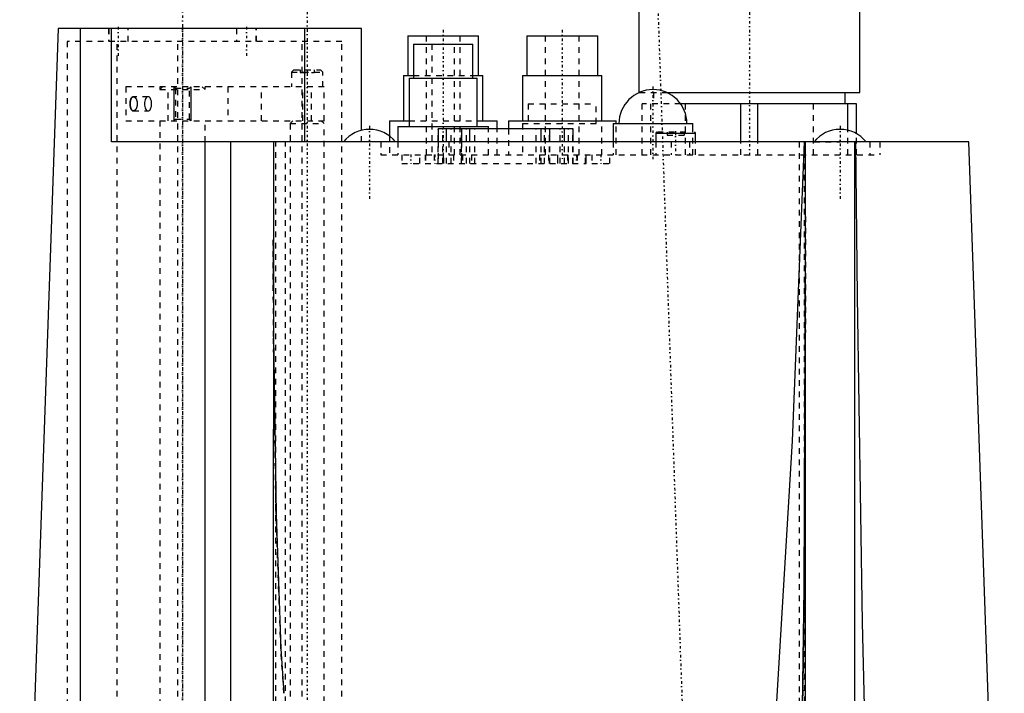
# Model space of a CAD drawing. Extents: x -254 to 209, y -3 to 543.
# Tile 2 of 4: x -254 to -80, y 241 to 360. Entities that reach past the tile are written whole.
import ezdxf

# ---------------------------------------------------------------- set-up
doc = ezdxf.new("R2010")
doc.units = 0
doc.linetypes.add('CENTER', pattern=[1.5, 0.45, -0.5, 0.05, -0.5])
doc.linetypes.add('DASHED', pattern=[2, 1, -1])
for name, color, linetype in [('AM_0', 7, 'CONTINUOUS'), ('AM_10', 7, 'CONTINUOUS'), ('AM_3', 7, 'DASHED'), ('AM_7', 7, 'CENTER')]:
    doc.layers.add(name, color=color, linetype=linetype)

msp = doc.modelspace()

# ---------------------------------------------------------------- linework, layer by layer
at = {"layer": 'AM_0', "color": 7, "linetype": 'CONTINUOUS'}
for p, q in [((-144.5, 364), (-144.5, 347)), ((-105.5, 347), (-105.5, 364)), ((-246.9, 358.3), (-253.7, 163.5)), ((-193.4, 358.3), (-246.9, 358.3)), ((-242.98, 157.5), (-242.98, 358.3)), ((-237.48, 338.3), (-237.48, 358.3)), ((-203.4, 338.3), (-203.4, 358.3)), ((-193.4, 340.33), (-193.4, 358.3)), ((-185.25, 357), (-185.25, 350)), ((-185.25, 357), (-172.75, 357)), ((-172.75, 350), (-172.75, 357)), ((-164.25, 357), (-164.25, 350)), ((-164.25, 357), (-151.75, 357)), ((-151.75, 350), (-151.75, 357)), ((-184.25, 355.5), (-184.25, 349.5)), ((-184.25, 355.5), (-173.75, 355.5)), ((-173.75, 349.5), (-173.75, 355.5)), ((-186, 350), (-186, 342)), ((-186, 350), (-184.26, 350)), ((-185, 349.5), (-185, 341)), ((-185, 349.5), (-173, 349.5)), ((-173.74, 350), (-172, 350)), ((-173, 341), (-173, 349.5)), ((-172, 342), (-172, 350)), ((-165, 350), (-165, 342)), ((-165, 350), (-151, 350)), ((-151, 342), (-151, 350)), ((-144.5, 347), (-144.4, 347)), ((-139.6, 347), (-105.5, 347)), ((-108.1, 345), (-108.1, 347)), ((-106.1, 345), (-137.13, 345)), ((-126.52, 338.3), (-126.52, 345)), ((-123.48, 338.3), (-123.48, 345)), ((-107.62, 340.34), (-107.62, 345)), ((-106.1, 339.74), (-106.1, 345)), ((-188.5, 342), (-188.5, 339.35)), ((-188.5, 342), (-185, 342)), ((-187, 341), (-187, 338.3)), ((-187, 341), (-171, 341)), ((-179.9, 340.6), (-179.9, 338.3)), ((-156.1, 340.6), (-179.9, 340.6)), ((-178.4, 338.3), (-178.4, 340.6)), ((-175.8, 340.6), (-175.8, 338.3)), ((-174.3, 338.3), (-174.3, 340.6)), ((-173, 342), (-169.5, 342)), ((-171, 340.6), (-171, 341)), ((-169.5, 340.6), (-169.5, 342)), ((-167.5, 342), (-167.5, 340.6)), ((-167.5, 342), (-148.5, 342)), ((-161.7, 338.3), (-161.7, 340.6)), ((-160.2, 338.3), (-160.2, 340.6)), ((-157.6, 338.3), (-157.6, 340.6)), ((-156.1, 338.3), (-156.1, 340.6)), ((-149, 341.5), (-149, 338.3)), ((-149, 341.5), (-135, 341.5)), ((-148.5, 341.5), (-148.5, 342)), ((-135, 340), (-135, 341.5)), ((-141.5, 339.8), (-141.5, 338.3)), ((-141.5, 339.8), (-134.5, 339.8)), ((-134.5, 338.3), (-134.5, 339.8)), ((-86.28, 338.3), (-237.48, 338.3)), ((-221, 169.5), (-221, 338.3)), ((-221, 169.5), (-221, 338.3)), ((-216.47, 169.5), (-216.47, 338.3)), ((-208.94, 338.3), (-209, 169.5)), ((-115.1, 169.5), (-115.11, 338.3)), ((-106.4, 169.5), (-106.4, 338.3)), ((-80.03, 159.38), (-86.28, 338.3))]:
    msp.add_line(p, q, dxfattribs=at)
for points in [[(-115.36, 338.3, 0), (-117.43, 285.61, 0), (-120.42, 235.67, 0)], [(-106.28, 338.3, 0), (-105.99, 311.02, 0), (-105.11, 253.57, 0), (-103.77, 197.21, 0), (-102.64, 169.5, 0)], [(-115.66, 234.54, 0), (-115.36, 259.6, 0), (-115.13, 303.67, 0), (-115.1, 325.13, 0)], [(-209, 321, 0), (-208.94, 304, 0), (-208.48, 272.66, 0), (-207.63, 248.89, 0), (-207.1, 241.07, 0)]]:
    msp.add_polyline3d(points, dxfattribs=at)
for centre, radius, start, end in [((-142, 341.5), 6, 0, 180), ((-192, 334.6), 5.9, 38.8379, 141.1621), ((-109, 334.6), 5.9, 38.8379, 141.1621), ((-141.3, 339.8), 0.2, 90, 180), ((-134.7, 339.8), 0.2, 0, 90)]:
    msp.add_arc(centre, radius, start, end, dxfattribs=at)
at = {"layer": 'AM_10', "color": 7, "linetype": 'CONTINUOUS'}
for p, q in [((-226.5, 348), (-226.5, 342)), ((-223.5, 348), (-223.5, 342))]:
    msp.add_line(p, q, dxfattribs=at)
at = {"layer": 'AM_3', "color": 6, "linetype": 'DASHED'}
for p, q in [((-238.06, 358.3), (-238.06, 356)), ((-238, 358.3), (-238, 356)), ((-234.56, 356), (-234.56, 358.3)), ((-215.44, 358.3), (-215.44, 356)), ((-212, 356), (-212, 358.3)), ((-211.94, 356), (-211.94, 358.3)), ((-182, 357), (-182, 336)), ((-176, 336), (-176, 357)), ((-161, 357), (-161, 336)), ((-155, 336), (-155, 357)), ((-245.3, 356), (-245.3, 182.5)), ((-196.9, 356), (-245.3, 356)), ((-236.52, 182.5), (-236.52, 356)), ((-225.8, 182.5), (-225.8, 356)), ((-203.9, 182.5), (-203.9, 356)), ((-196.9, 182.5), (-196.9, 356)), ((-181, 355.5), (-181, 336)), ((-177, 336), (-177, 355.5)), ((-205.35, 351), (-205.75, 350.6)), ((-205.35, 351), (-200.65, 351)), ((-204.25, 351), (-204.25, 350.5)), ((-203, 351), (-203, 350.5)), ((-201.75, 351), (-201.75, 350.5)), ((-200.25, 350.6), (-200.65, 351)), ((-205.75, 350.6), (-205.75, 348)), ((-205.75, 350.6), (-200.25, 350.6)), ((-204.25, 350.5), (-201.75, 350.5)), ((-200.25, 348), (-200.25, 350.6)), ((-184.26, 350), (-173.74, 350)), ((-235, 348), (-235, 342)), ((-200, 348), (-235, 348)), ((-228.5, 348), (-229, 347.5)), ((-229, 348), (-229, 347.5)), ((-229, 347.5), (-221, 347.5)), ((-227.53, 342), (-227.53, 348)), ((-226.5, 348), (-226.23, 347.73)), ((-226.23, 347.73), (-226.23, 342.27)), ((-226.23, 347.73), (-223.77, 347.73)), ((-223.77, 347.73), (-223.5, 348)), ((-223.77, 342.27), (-223.77, 347.73)), ((-221, 347.5), (-221.5, 348)), ((-221, 347.5), (-221, 348)), ((-217, 348), (-217, 342)), ((-211.07, 342), (-211.07, 348)), ((-203.76, 342), (-203.76, 348)), ((-202.22, 342), (-202.22, 348)), ((-200, 342), (-200, 348)), ((-231.06, 346.25), (-233.66, 346.25)), ((-144.4, 347), (-139.6, 347)), ((-141.9, 347), (-141.9, 345)), ((-164, 345), (-164, 341.5)), ((-164, 345), (-152, 345)), ((-152, 341.5), (-152, 345)), ((-143.9, 336), (-143.9, 345)), ((-137.13, 345), (-143.9, 345)), ((-142.38, 336), (-142.38, 345)), ((-136.3, 345), (-136.3, 336)), ((-113.7, 336), (-113.7, 345)), ((-233.66, 343.75), (-231.06, 343.75)), ((-226.23, 342.27), (-226.5, 342)), ((-226.23, 342.27), (-223.77, 342.27)), ((-223.5, 342), (-223.77, 342.27)), ((-235, 342), (-200, 342)), ((-229, 342), (-229, 157.5)), ((-221, 338.3), (-221, 342)), ((-205.5, 342), (-206, 341.5)), ((-206, 341.5), (-206, 157.5)), ((-206, 341.5), (-200, 341.5)), ((-200, 341.5), (-200.5, 342)), ((-200, 155.5), (-200, 341.5)), ((-185, 342), (-173, 342)), ((-179.88, 334.5), (-179.88, 340.6)), ((-179.08, 334.5), (-179.08, 340.6)), ((-177.6, 334.5), (-177.6, 340.6)), ((-160.2, 340.6), (-175.8, 340.6)), ((-175.77, 334.5), (-175.77, 340.6)), ((-174.87, 334.5), (-174.87, 340.6)), ((-173.4, 334.5), (-173.4, 340.6)), ((-171, 336), (-171, 340.6)), ((-169.5, 336), (-169.5, 340.6)), ((-167.5, 340.6), (-167.5, 336)), ((-165, 341.5), (-165, 336)), ((-165, 341.5), (-151, 341.5)), ((-162.6, 334.5), (-162.6, 340.6)), ((-161.13, 334.5), (-161.13, 340.6)), ((-160.23, 334.5), (-160.23, 340.6)), ((-158.4, 334.5), (-158.4, 340.6)), ((-156.92, 334.5), (-156.92, 340.6)), ((-156.12, 334.5), (-156.12, 340.6)), ((-151, 336), (-151, 341.5)), ((-148.5, 336), (-148.5, 341.5)), ((-193.4, 338.3), (-193.4, 340.33)), ((-188.5, 339.35), (-188.5, 336)), ((-136.22, 340), (-141.3, 340)), ((-139.5, 340), (-139.5, 339.5)), ((-139.5, 339.5), (-136.5, 339.5)), ((-138, 340), (-138, 339.5)), ((-136.5, 340), (-136.5, 339.5)), ((-135, 336), (-135, 340)), ((-107.62, 336), (-107.62, 340.34)), ((-106.1, 336), (-106.1, 339.74)), ((-208.51, 169.5), (-208.51, 338.3)), ((-206.8, 169.5), (-206.8, 338.3)), ((-190, 338.3), (-190, 336)), ((-187, 338.3), (-187, 336)), ((-179.9, 338.3), (-179.9, 334.5)), ((-178.4, 334.5), (-178.4, 338.3)), ((-178, 338.3), (-178, 336)), ((-175.8, 338.3), (-175.8, 334.5)), ((-174.3, 334.5), (-174.3, 338.3)), ((-161.7, 334.5), (-161.7, 338.3)), ((-160.2, 334.5), (-160.2, 338.3)), ((-157.6, 334.5), (-157.6, 338.3)), ((-156.1, 334.5), (-156.1, 338.3)), ((-149, 338.3), (-149, 336)), ((-141.5, 338.3), (-141.5, 336)), ((-138.8, 338.3), (-138.8, 336)), ((-135.58, 338.3), (-135.58, 336)), ((-134.5, 336), (-134.5, 338.3)), ((-126.52, 336), (-126.52, 338.3)), ((-123.48, 336), (-123.48, 338.3)), ((-116.2, 338.3), (-116.2, 169.5)), ((-115.3, 169.5), (-115.3, 338.3)), ((-113.6, 338.3), (-109, 338.3)), ((-103.78, 338.3), (-103.78, 336)), ((-102, 338.3), (-102, 336)), ((-190, 336), (-102, 336)), ((-186.3, 336), (-186.3, 334.5)), ((-183.1, 334.5), (-183.1, 336)), ((-182.2, 336), (-182.2, 334.5)), ((-182.17, 336), (-182.17, 334.5)), ((-182.1, 336), (-182.1, 334.5)), ((-180.6, 336), (-180.6, 334.5)), ((-180.57, 336), (-180.57, 334.5)), ((-179, 336), (-179, 334.5)), ((-178.9, 334.5), (-178.9, 336)), ((-177.2, 336), (-177.2, 334.5)), ((-177.17, 336), (-177.17, 334.5)), ((-175.6, 336), (-175.6, 334.5)), ((-175.57, 336), (-175.57, 334.5)), ((-174, 336), (-174, 334.5)), ((-162, 336), (-162, 334.5)), ((-160.43, 336), (-160.43, 334.5)), ((-160.4, 336), (-160.4, 334.5)), ((-158.83, 336), (-158.83, 334.5)), ((-158.8, 334.5), (-158.8, 336)), ((-157.1, 336), (-157.1, 334.5)), ((-157, 336), (-157, 334.5)), ((-155.43, 336), (-155.43, 334.5)), ((-155.4, 336), (-155.4, 334.5)), ((-153.9, 334.5), (-153.9, 336)), ((-153.83, 336), (-153.83, 334.5)), ((-153.8, 334.5), (-153.8, 336)), ((-152.8, 336), (-152.8, 334.5)), ((-149.6, 334.5), (-149.6, 336)), ((-186.3, 334.5), (-183.1, 334.5)), ((-182.2, 334.5), (-153.8, 334.5)), ((-152.8, 334.5), (-149.6, 334.5))]:
    msp.add_line(p, q, dxfattribs=at)
msp.add_lwpolyline([(-231.06, 346.25), (-231.18, 346.23), (-231.3, 346.15), (-231.41, 346.04), (-231.5, 345.88), (-231.58, 345.69), (-231.64, 345.48), (-231.68, 345.24), (-231.69, 345), (-231.68, 344.76), (-231.64, 344.52), (-231.58, 344.31), (-231.5, 344.12), (-231.41, 343.96), (-231.3, 343.85), (-231.18, 343.77), (-231.06, 343.75), (-230.94, 343.77), (-230.82, 343.85), (-230.71, 343.96), (-230.62, 344.12), (-230.54, 344.31), (-230.48, 344.52), (-230.45, 344.76), (-230.44, 345), (-230.45, 345.24), (-230.48, 345.48), (-230.54, 345.69), (-230.62, 345.88), (-230.71, 346.04), (-230.82, 346.15), (-230.94, 346.23)], close=True, dxfattribs=at)
for points in [[(-233.66, 343.75, 0), (-233.67, 343.75, 0), (-233.69, 343.75, 0), (-233.7, 343.75, 0), (-233.71, 343.75, 0), (-233.72, 343.76, 0), (-233.74, 343.76, 0), (-233.76, 343.77, 0), (-233.77, 343.77, 0), (-233.79, 343.78, 0), (-233.81, 343.79, 0), (-233.82, 343.79, 0), (-233.82, 343.8, 0), (-233.84, 343.81, 0), (-233.86, 343.82, 0), (-233.87, 343.83, 0), (-233.89, 343.85, 0), (-233.91, 343.86, 0), (-233.91, 343.87, 0), (-233.92, 343.88, 0), (-233.94, 343.89, 0), (-233.95, 343.91, 0), (-233.96, 343.92, 0), (-233.96, 343.93, 0), (-233.98, 343.95, 0), (-233.99, 343.97, 0), (-234, 343.98, 0), (-234, 343.99, 0), (-234.02, 344.01, 0), (-234.03, 344.03, 0), (-234.04, 344.06, 0), (-234.05, 344.08, 0), (-234.06, 344.1, 0), (-234.07, 344.12, 0), (-234.07, 344.13, 0), (-234.08, 344.15, 0), (-234.09, 344.18, 0), (-234.1, 344.21, 0), (-234.11, 344.24, 0), (-234.12, 344.27, 0), (-234.13, 344.28, 0), (-234.13, 344.29, 0), (-234.14, 344.33, 0), (-234.15, 344.36, 0), (-234.15, 344.39, 0), (-234.16, 344.42, 0), (-234.17, 344.45, 0), (-234.17, 344.47, 0), (-234.17, 344.49, 0), (-234.18, 344.52, 0), (-234.19, 344.56, 0), (-234.19, 344.59, 0), (-234.19, 344.63, 0), (-234.2, 344.66, 0), (-234.2, 344.68, 0), (-234.2, 344.7, 0), (-234.21, 344.73, 0), (-234.21, 344.77, 0), (-234.21, 344.8, 0), (-234.21, 344.84, 0), (-234.21, 344.88, 0), (-234.22, 344.89, 0), (-234.22, 344.91, 0), (-234.22, 344.95, 0), (-234.22, 344.98, 0), (-234.22, 345, 0), (-234.22, 345.02, 0), (-234.22, 345.05, 0), (-234.22, 345.09, 0), (-234.22, 345.11, 0), (-234.21, 345.12, 0), (-234.21, 345.16, 0), (-234.21, 345.2, 0), (-234.21, 345.23, 0), (-234.21, 345.27, 0), (-234.2, 345.3, 0), (-234.2, 345.32, 0), (-234.2, 345.34, 0), (-234.19, 345.37, 0), (-234.19, 345.41, 0), (-234.19, 345.44, 0), (-234.18, 345.48, 0), (-234.17, 345.51, 0), (-234.17, 345.53, 0), (-234.17, 345.55, 0), (-234.16, 345.58, 0), (-234.15, 345.61, 0), (-234.15, 345.64, 0), (-234.14, 345.67, 0), (-234.13, 345.71, 0), (-234.13, 345.72, 0), (-234.12, 345.73, 0), (-234.11, 345.76, 0), (-234.1, 345.79, 0), (-234.09, 345.82, 0), (-234.08, 345.85, 0), (-234.07, 345.87, 0), (-234.07, 345.88, 0), (-234.06, 345.9, 0), (-234.05, 345.92, 0), (-234.04, 345.94, 0), (-234.03, 345.97, 0), (-234.02, 345.99, 0), (-234, 346.01, 0), (-234, 346.02, 0), (-233.99, 346.03, 0), (-233.98, 346.05, 0), (-233.96, 346.07, 0), (-233.96, 346.08, 0), (-233.95, 346.09, 0), (-233.94, 346.11, 0), (-233.92, 346.12, 0), (-233.91, 346.13, 0), (-233.91, 346.14, 0), (-233.89, 346.15, 0), (-233.87, 346.17, 0), (-233.86, 346.18, 0), (-233.84, 346.19, 0), (-233.82, 346.2, 0), (-233.82, 346.21, 0), (-233.81, 346.21, 0), (-233.79, 346.22, 0), (-233.77, 346.23, 0), (-233.76, 346.23, 0), (-233.74, 346.24, 0), (-233.72, 346.24, 0), (-233.71, 346.25, 0), (-233.7, 346.25, 0), (-233.69, 346.25, 0), (-233.67, 346.25, 0), (-233.66, 346.25, 0)], [(-233.66, 346.25, 0), (-233.66, 346.25, 0), (-233.67, 346.25, 0), (-233.68, 346.25, 0), (-233.69, 346.25, 0), (-233.69, 346.25, 0), (-233.7, 346.25, 0), (-233.71, 346.25, 0), (-233.72, 346.24, 0), (-233.73, 346.24, 0), (-233.73, 346.24, 0), (-233.74, 346.24, 0), (-233.74, 346.24, 0), (-233.75, 346.24, 0), (-233.76, 346.23, 0), (-233.77, 346.23, 0), (-233.78, 346.23, 0), (-233.79, 346.22, 0), (-233.79, 346.22, 0), (-233.8, 346.22, 0), (-233.8, 346.21, 0), (-233.81, 346.21, 0), (-233.82, 346.21, 0), (-233.82, 346.21, 0), (-233.83, 346.2, 0), (-233.84, 346.2, 0), (-233.84, 346.19, 0), (-233.85, 346.19, 0), (-233.85, 346.18, 0), (-233.86, 346.18, 0), (-233.87, 346.17, 0), (-233.88, 346.17, 0), (-233.89, 346.16, 0), (-233.89, 346.15, 0), (-233.89, 346.15, 0), (-233.9, 346.14, 0), (-233.91, 346.14, 0), (-233.92, 346.13, 0), (-233.92, 346.12, 0), (-233.93, 346.11, 0), (-233.94, 346.11, 0), (-233.94, 346.1, 0), (-233.95, 346.09, 0), (-233.95, 346.09, 0), (-233.96, 346.08, 0), (-233.97, 346.07, 0), (-233.97, 346.06, 0), (-233.98, 346.05, 0), (-233.98, 346.05, 0), (-233.99, 346.04, 0), (-233.99, 346.03, 0), (-234, 346.02, 0), (-234.01, 346.01, 0), (-234.01, 345.99, 0), (-234.02, 345.99, 0), (-234.02, 345.98, 0), (-234.03, 345.97, 0), (-234.03, 345.96, 0), (-234.04, 345.95, 0), (-234.04, 345.94, 0), (-234.05, 345.93, 0), (-234.05, 345.92, 0), (-234.05, 345.91, 0), (-234.06, 345.9, 0), (-234.07, 345.89, 0), (-234.07, 345.88, 0), (-234.07, 345.88, 0), (-234.08, 345.87, 0), (-234.08, 345.85, 0), (-234.08, 345.85, 0), (-234.09, 345.84, 0), (-234.09, 345.83, 0), (-234.1, 345.81, 0), (-234.1, 345.8, 0), (-234.11, 345.79, 0), (-234.11, 345.77, 0), (-234.11, 345.76, 0), (-234.11, 345.76, 0), (-234.12, 345.74, 0), (-234.12, 345.73, 0), (-234.13, 345.71, 0), (-234.13, 345.7, 0), (-234.14, 345.68, 0), (-234.14, 345.67, 0), (-234.14, 345.67, 0), (-234.14, 345.65, 0), (-234.15, 345.64, 0), (-234.15, 345.62, 0), (-234.16, 345.6, 0), (-234.16, 345.59, 0), (-234.16, 345.58, 0), (-234.16, 345.57, 0), (-234.17, 345.55, 0), (-234.17, 345.54, 0), (-234.17, 345.52, 0), (-234.18, 345.5, 0), (-234.18, 345.49, 0), (-234.18, 345.48, 0), (-234.18, 345.47, 0), (-234.18, 345.45, 0), (-234.19, 345.44, 0), (-234.19, 345.42, 0), (-234.19, 345.4, 0), (-234.19, 345.38, 0), (-234.19, 345.37, 0), (-234.2, 345.37, 0), (-234.2, 345.35, 0), (-234.2, 345.33, 0), (-234.2, 345.32, 0), (-234.2, 345.31, 0), (-234.2, 345.29, 0), (-234.21, 345.28, 0), (-234.21, 345.27, 0), (-234.21, 345.26, 0), (-234.21, 345.24, 0), (-234.21, 345.22, 0), (-234.21, 345.2, 0), (-234.21, 345.19, 0), (-234.21, 345.17, 0), (-234.21, 345.16, 0), (-234.21, 345.15, 0), (-234.21, 345.13, 0), (-234.22, 345.11, 0), (-234.22, 345.1, 0), (-234.22, 345.08, 0), (-234.22, 345.06, 0), (-234.22, 345.05, 0), (-234.22, 345.04, 0), (-234.22, 345.03, 0), (-234.22, 345.01, 0), (-234.22, 345, 0)], [(-233.66, 346.25, 0), (-233.66, 346.25, 0), (-233.65, 346.25, 0), (-233.64, 346.25, 0), (-233.63, 346.25, 0), (-233.63, 346.25, 0), (-233.62, 346.25, 0), (-233.61, 346.25, 0), (-233.6, 346.24, 0), (-233.59, 346.24, 0), (-233.58, 346.24, 0), (-233.58, 346.24, 0), (-233.57, 346.24, 0), (-233.57, 346.24, 0), (-233.56, 346.23, 0), (-233.55, 346.23, 0), (-233.54, 346.23, 0), (-233.53, 346.22, 0), (-233.52, 346.22, 0), (-233.52, 346.22, 0), (-233.51, 346.21, 0), (-233.5, 346.21, 0), (-233.5, 346.21, 0), (-233.49, 346.21, 0), (-233.48, 346.2, 0), (-233.47, 346.2, 0), (-233.47, 346.19, 0), (-233.46, 346.19, 0), (-233.45, 346.18, 0), (-233.44, 346.18, 0), (-233.43, 346.17, 0), (-233.42, 346.17, 0), (-233.42, 346.16, 0), (-233.41, 346.15, 0), (-233.41, 346.15, 0), (-233.4, 346.14, 0), (-233.39, 346.14, 0), (-233.38, 346.13, 0), (-233.37, 346.12, 0), (-233.36, 346.11, 0), (-233.36, 346.11, 0), (-233.35, 346.1, 0), (-233.34, 346.09, 0), (-233.33, 346.09, 0), (-233.32, 346.08, 0), (-233.32, 346.07, 0), (-233.31, 346.06, 0), (-233.3, 346.05, 0), (-233.3, 346.05, 0), (-233.29, 346.04, 0), (-233.28, 346.03, 0), (-233.27, 346.02, 0), (-233.27, 346.01, 0), (-233.26, 345.99, 0), (-233.25, 345.99, 0), (-233.25, 345.98, 0), (-233.24, 345.97, 0), (-233.23, 345.96, 0), (-233.23, 345.95, 0), (-233.22, 345.94, 0), (-233.21, 345.93, 0), (-233.21, 345.92, 0), (-233.2, 345.91, 0), (-233.2, 345.9, 0), (-233.19, 345.89, 0), (-233.18, 345.88, 0), (-233.18, 345.88, 0), (-233.17, 345.87, 0), (-233.17, 345.85, 0), (-233.16, 345.85, 0), (-233.16, 345.84, 0), (-233.15, 345.83, 0), (-233.15, 345.81, 0), (-233.14, 345.8, 0), (-233.13, 345.79, 0), (-233.13, 345.77, 0), (-233.12, 345.76, 0), (-233.12, 345.76, 0), (-233.11, 345.74, 0), (-233.11, 345.73, 0), (-233.1, 345.71, 0), (-233.09, 345.7, 0), (-233.09, 345.68, 0), (-233.09, 345.67, 0), (-233.08, 345.67, 0), (-233.08, 345.65, 0), (-233.07, 345.64, 0), (-233.07, 345.62, 0), (-233.06, 345.6, 0), (-233.06, 345.59, 0), (-233.05, 345.58, 0), (-233.05, 345.57, 0), (-233.05, 345.55, 0), (-233.04, 345.54, 0), (-233.04, 345.52, 0), (-233.03, 345.5, 0), (-233.03, 345.49, 0), (-233.02, 345.48, 0), (-233.02, 345.47, 0), (-233.02, 345.45, 0), (-233.01, 345.44, 0), (-233.01, 345.42, 0), (-233.01, 345.4, 0), (-233, 345.38, 0), (-233, 345.37, 0), (-233, 345.37, 0), (-233, 345.35, 0), (-232.99, 345.33, 0), (-232.99, 345.32, 0), (-232.99, 345.31, 0), (-232.99, 345.29, 0), (-232.99, 345.28, 0), (-232.98, 345.27, 0), (-232.98, 345.26, 0), (-232.98, 345.24, 0), (-232.98, 345.22, 0), (-232.98, 345.2, 0), (-232.98, 345.19, 0), (-232.97, 345.17, 0), (-232.97, 345.16, 0), (-232.97, 345.15, 0), (-232.97, 345.13, 0), (-232.97, 345.11, 0), (-232.97, 345.1, 0), (-232.97, 345.08, 0), (-232.97, 345.06, 0), (-232.97, 345.05, 0), (-232.97, 345.04, 0), (-232.97, 345.03, 0), (-232.97, 345.01, 0), (-232.97, 345, 0)], [(-234.22, 345, 0), (-234.22, 344.99, 0), (-234.22, 344.97, 0), (-234.22, 344.96, 0), (-234.22, 344.95, 0), (-234.22, 344.94, 0), (-234.22, 344.92, 0), (-234.22, 344.9, 0), (-234.22, 344.89, 0), (-234.21, 344.87, 0), (-234.21, 344.85, 0), (-234.21, 344.84, 0), (-234.21, 344.83, 0), (-234.21, 344.81, 0), (-234.21, 344.8, 0), (-234.21, 344.78, 0), (-234.21, 344.76, 0), (-234.21, 344.74, 0), (-234.21, 344.73, 0), (-234.21, 344.72, 0), (-234.2, 344.71, 0), (-234.2, 344.69, 0), (-234.2, 344.68, 0), (-234.2, 344.67, 0), (-234.2, 344.65, 0), (-234.2, 344.63, 0), (-234.19, 344.63, 0), (-234.19, 344.62, 0), (-234.19, 344.6, 0), (-234.19, 344.58, 0), (-234.19, 344.56, 0), (-234.18, 344.55, 0), (-234.18, 344.53, 0), (-234.18, 344.52, 0), (-234.18, 344.51, 0), (-234.18, 344.5, 0), (-234.17, 344.48, 0), (-234.17, 344.46, 0), (-234.17, 344.45, 0), (-234.16, 344.43, 0), (-234.16, 344.42, 0), (-234.16, 344.41, 0), (-234.16, 344.4, 0), (-234.15, 344.38, 0), (-234.15, 344.36, 0), (-234.14, 344.35, 0), (-234.14, 344.33, 0), (-234.14, 344.33, 0), (-234.14, 344.32, 0), (-234.13, 344.3, 0), (-234.13, 344.29, 0), (-234.12, 344.27, 0), (-234.12, 344.26, 0), (-234.11, 344.24, 0), (-234.11, 344.24, 0), (-234.11, 344.23, 0), (-234.11, 344.21, 0), (-234.1, 344.2, 0), (-234.1, 344.19, 0), (-234.09, 344.17, 0), (-234.09, 344.16, 0), (-234.08, 344.15, 0), (-234.08, 344.15, 0), (-234.08, 344.13, 0), (-234.07, 344.12, 0), (-234.07, 344.12, 0), (-234.07, 344.11, 0), (-234.06, 344.1, 0), (-234.05, 344.09, 0), (-234.05, 344.08, 0), (-234.05, 344.07, 0), (-234.04, 344.06, 0), (-234.04, 344.05, 0), (-234.03, 344.04, 0), (-234.03, 344.03, 0), (-234.02, 344.02, 0), (-234.02, 344.01, 0), (-234.01, 344.01, 0), (-234.01, 343.99, 0), (-234, 343.98, 0), (-233.99, 343.97, 0), (-233.99, 343.96, 0), (-233.98, 343.95, 0), (-233.98, 343.95, 0), (-233.97, 343.94, 0), (-233.97, 343.93, 0), (-233.96, 343.92, 0), (-233.95, 343.91, 0), (-233.95, 343.91, 0), (-233.94, 343.9, 0), (-233.94, 343.89, 0), (-233.93, 343.89, 0), (-233.92, 343.88, 0), (-233.92, 343.87, 0), (-233.91, 343.86, 0), (-233.9, 343.86, 0), (-233.89, 343.85, 0), (-233.89, 343.85, 0), (-233.89, 343.84, 0), (-233.88, 343.83, 0), (-233.87, 343.83, 0), (-233.86, 343.82, 0), (-233.85, 343.82, 0), (-233.85, 343.81, 0), (-233.84, 343.81, 0), (-233.84, 343.8, 0), (-233.83, 343.8, 0), (-233.82, 343.79, 0), (-233.82, 343.79, 0), (-233.81, 343.79, 0), (-233.8, 343.79, 0), (-233.8, 343.78, 0), (-233.79, 343.78, 0), (-233.79, 343.78, 0), (-233.78, 343.77, 0), (-233.77, 343.77, 0), (-233.76, 343.77, 0), (-233.75, 343.76, 0), (-233.74, 343.76, 0), (-233.74, 343.76, 0), (-233.73, 343.76, 0), (-233.73, 343.76, 0), (-233.72, 343.76, 0), (-233.71, 343.75, 0), (-233.7, 343.75, 0), (-233.69, 343.75, 0), (-233.69, 343.75, 0), (-233.68, 343.75, 0), (-233.67, 343.75, 0), (-233.66, 343.75, 0), (-233.66, 343.75, 0)], [(-232.97, 345, 0), (-232.97, 344.99, 0), (-232.97, 344.97, 0), (-232.97, 344.96, 0), (-232.97, 344.95, 0), (-232.97, 344.94, 0), (-232.97, 344.92, 0), (-232.97, 344.9, 0), (-232.97, 344.89, 0), (-232.97, 344.87, 0), (-232.97, 344.85, 0), (-232.97, 344.84, 0), (-232.97, 344.83, 0), (-232.98, 344.81, 0), (-232.98, 344.8, 0), (-232.98, 344.78, 0), (-232.98, 344.76, 0), (-232.98, 344.74, 0), (-232.98, 344.73, 0), (-232.99, 344.72, 0), (-232.99, 344.71, 0), (-232.99, 344.69, 0), (-232.99, 344.68, 0), (-232.99, 344.67, 0), (-233, 344.65, 0), (-233, 344.63, 0), (-233, 344.63, 0), (-233, 344.62, 0), (-233.01, 344.6, 0), (-233.01, 344.58, 0), (-233.01, 344.56, 0), (-233.02, 344.55, 0), (-233.02, 344.53, 0), (-233.02, 344.52, 0), (-233.03, 344.51, 0), (-233.03, 344.5, 0), (-233.04, 344.48, 0), (-233.04, 344.46, 0), (-233.05, 344.45, 0), (-233.05, 344.43, 0), (-233.05, 344.42, 0), (-233.06, 344.41, 0), (-233.06, 344.4, 0), (-233.07, 344.38, 0), (-233.07, 344.36, 0), (-233.08, 344.35, 0), (-233.08, 344.33, 0), (-233.09, 344.33, 0), (-233.09, 344.32, 0), (-233.09, 344.3, 0), (-233.1, 344.29, 0), (-233.11, 344.27, 0), (-233.11, 344.26, 0), (-233.12, 344.24, 0), (-233.12, 344.24, 0), (-233.13, 344.23, 0), (-233.13, 344.21, 0), (-233.14, 344.2, 0), (-233.15, 344.19, 0), (-233.15, 344.17, 0), (-233.16, 344.16, 0), (-233.16, 344.15, 0), (-233.17, 344.15, 0), (-233.17, 344.13, 0), (-233.18, 344.12, 0), (-233.18, 344.12, 0), (-233.19, 344.11, 0), (-233.2, 344.1, 0), (-233.2, 344.09, 0), (-233.21, 344.08, 0), (-233.21, 344.07, 0), (-233.22, 344.06, 0), (-233.23, 344.05, 0), (-233.23, 344.04, 0), (-233.24, 344.03, 0), (-233.25, 344.02, 0), (-233.25, 344.01, 0), (-233.26, 344.01, 0), (-233.27, 343.99, 0), (-233.27, 343.98, 0), (-233.28, 343.97, 0), (-233.29, 343.96, 0), (-233.3, 343.95, 0), (-233.3, 343.95, 0), (-233.31, 343.94, 0), (-233.32, 343.93, 0), (-233.32, 343.92, 0), (-233.33, 343.91, 0), (-233.34, 343.91, 0), (-233.35, 343.9, 0), (-233.36, 343.89, 0), (-233.36, 343.89, 0), (-233.37, 343.88, 0), (-233.38, 343.87, 0), (-233.39, 343.86, 0), (-233.4, 343.86, 0), (-233.41, 343.85, 0), (-233.41, 343.85, 0), (-233.42, 343.84, 0), (-233.42, 343.83, 0), (-233.43, 343.83, 0), (-233.44, 343.82, 0), (-233.45, 343.82, 0), (-233.46, 343.81, 0), (-233.47, 343.81, 0), (-233.47, 343.8, 0), (-233.48, 343.8, 0), (-233.49, 343.79, 0), (-233.5, 343.79, 0), (-233.5, 343.79, 0), (-233.51, 343.79, 0), (-233.52, 343.78, 0), (-233.52, 343.78, 0), (-233.53, 343.78, 0), (-233.54, 343.77, 0), (-233.55, 343.77, 0), (-233.56, 343.77, 0), (-233.57, 343.76, 0), (-233.57, 343.76, 0), (-233.58, 343.76, 0), (-233.58, 343.76, 0), (-233.59, 343.76, 0), (-233.6, 343.76, 0), (-233.61, 343.75, 0), (-233.62, 343.75, 0), (-233.63, 343.75, 0), (-233.63, 343.75, 0), (-233.64, 343.75, 0), (-233.65, 343.75, 0), (-233.66, 343.75, 0), (-233.66, 343.75, 0)], [(-115.1, 325.13, 0), (-115.13, 303.67, 0), (-115.36, 259.6, 0), (-115.66, 234.54, 0)], [(-207.1, 241.07, 0), (-207.63, 248.89, 0), (-208.48, 272.66, 0), (-208.94, 304, 0), (-209, 321, 0)]]:
    msp.add_polyline3d(points, dxfattribs=at)
at = {"layer": 'AM_7', "color": 4, "linetype": 'CENTER'}
for p, q in [((-125, 395.25), (-125, 335.55)), ((-225, 368.34), (-225, 147.46)), ((-141.37, 368.69), (-133.64, 147.08)), ((-203, 361.25), (-203, 135.75)), ((-236.31, 358.55), (-236.31, 353.05)), ((-225, 358.75), (-225, 122.25)), ((-213.69, 358.55), (-213.69, 353.05)), ((-179, 358.05), (-179, 334.95)), ((-158, 358.05), (-158, 334.95)), ((-142, 348.07), (-142, 335.2)), ((-192, 341.09), (-192, 328.11)), ((-148.3, 341.5), (-135.7, 341.5)), ((-109, 341.09), (-109, 328.11)), ((-138, 340.2), (-138, 335.8)), ((-184.7, 336.07), (-184.7, 334.43)), ((-180.5, 336.07), (-180.5, 334.43)), ((-155.5, 336.07), (-155.5, 334.43)), ((-151.2, 336.07), (-151.2, 334.43))]:
    msp.add_line(p, q, dxfattribs=at)

doc.saveas('drawing.dxf')
